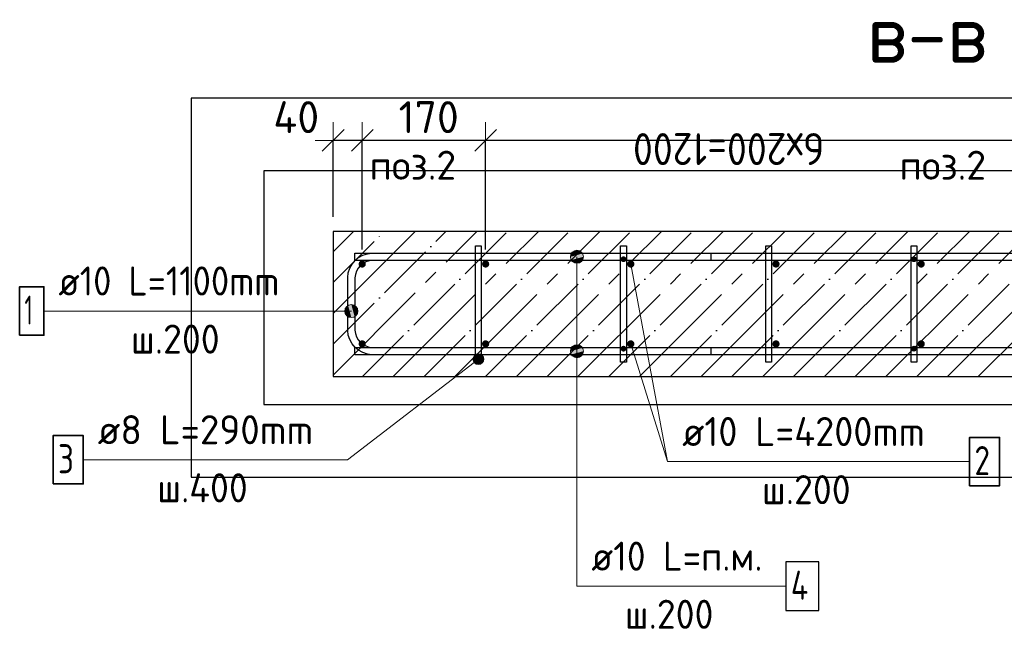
# Model space of a CAD drawing. Header units: millimetres. Extents: x -17997 to 37135, y 45383 to 72408.
# Tile 3 of 67: x -17712 to -16356, y 65572 to 66411. Entities that reach past the tile are written whole.
import ezdxf

# ---------------------------------------------------------------- set-up
doc = ezdxf.new("R2010")
doc.units = ezdxf.units.MM
doc.header["$PDMODE"] = 65
doc.linetypes.add('______11', pattern=[100, 80, -10, 0, -10])
doc.linetypes.add('______5', pattern=[220, 160, -20, 20, -20])
for name, color, linetype, lineweight in [('Standard', 7, 'Continuous', 25), ('Арм.стержн. Арматура края', 96, 'Continuous', 35), ('Арм.стержн. вертикальными 1', 22, 'Continuous', 35), ('Арм.стержн.горизонт. 1', 180, 'Continuous', 35), ('Размерная линия_ общее', 7, 'Continuous', 13)]:
    doc.layers.add(name, color=color, linetype=linetype, lineweight=lineweight)
doc.layers.add('Арм.стержн.Стяжки', color=7, linetype='Continuous', lineweight=35, true_color=0x501e0f)
doc.styles.add('ISOCPEUR', font='ISOCPEUR')
doc.dimstyles.new('DIMSTYLE_11', dxfattribs={"dimtxt": 44, "dimasz": 50, "dimexe": 0, "dimexo": 0, "dimgap": 22, "dimtad": 2, "dimdec": 0, "dimrnd": 5, "dimzin": 12, "dimdsep": 46, "dimtxsty": 'ISOCPEUR', "dimblk1": 'ALL_ML_STRICH', "dimblk2": 'ALL_ML_STRICH', "dimsah": 1, "dimcen": 0, "dimclrd": 7, "dimclre": 256, "dimclrt": 7, "dimadec": 0, "dimazin": 0, "dimtfac": 1, "dimtdec": 0, "dimtix": 1, "dimtmove": 2, "dimatfit": 3, "dimfxl": 0, "dimtvp": 1.2, "dimtzin": 0, "dimlwd": 0, "dimlwe": -3, "dimarcsym": 0})
doc.dimstyles.new('DIMSTYLE_3', dxfattribs={"dimtxt": 44, "dimasz": 50, "dimexe": 0, "dimexo": 0, "dimgap": 22, "dimtad": 2, "dimdec": 0, "dimrnd": 5, "dimzin": 12, "dimdsep": 46, "dimtxsty": 'ISOCPEUR', "dimblk1": 'ALL_ML_STRICH', "dimblk2": 'ALL_ML_STRICH', "dimsah": 1, "dimcen": 0, "dimclrd": 7, "dimclre": 256, "dimclrt": 7, "dimadec": 0, "dimazin": 0, "dimtfac": 1, "dimtdec": 0, "dimtix": 1, "dimtmove": 2, "dimatfit": 3, "dimfxl": 0, "dimtzin": 0, "dimlwd": 0, "dimlwe": -3, "dimarcsym": 0})

# ---------------------------------------------------------------- blocks, each defined once
blk = doc.blocks.new('ALL_ML_STRICH')
at = {"color": 0, "linetype": 'ByBlock', "lineweight": -2}
for p, q in [((-0.3, -0.3), (0.3, 0.3)), ((0, -0.5), (0, 0.5)), ((-1, 0), (0.5, 0))]:
    blk.add_line(p, q, dxfattribs=at)
blk = doc.blocks.new('*D139')
at = {"layer": 'DEFPOINTS', "color": 7, "linetype": 'Continuous', "lineweight": 13, "transparency": 33554687}
for p in [(-15870.1, 66245.1), (-17070.1, 66074.8), (-15870.1, 66074.8)]:
    blk.add_point(p, dxfattribs=at)
at = {"layer": 'Размерная линия_ общее', "color": 253, "linetype": 'Continuous', "lineweight": -2, "true_color": 0xa0a0a0, "transparency": 33554687}
for p, q in [((-17070.1, 66094.8), (-17070.1, 66245.1)), ((-15870.1, 66094.8), (-15870.1, 66245.1))]:
    blk.add_line(p, q, dxfattribs=at)
at = {"layer": 'Размерная линия_ общее', "color": 7, "linetype": 'Continuous', "lineweight": -2, "transparency": 33554687}
blk.add_line((-15870.1, 66245.1), (-17070.1, 66245.1), dxfattribs=at)
at = {"layer": 'Размерная линия_ общее', "color": 7, "linetype": 'Continuous', "lineweight": 13, "transparency": 33554687, "xscale": 50, "yscale": 50, "zscale": 50}
for p, rotation in [((-17070.1, 66245.1), 180), ((-15870.1, 66245.1), 360)]:
    blk.add_blockref('ALL_ML_STRICH', p, dxfattribs=dict(at, rotation=rotation))
at = {"layer": 'Размерная линия_ общее', "color": 7, "linetype": 'Continuous', "lineweight": 13, "transparency": 33554687, "insert": (-16604.1, 66211.1), "char_height": 44, "width": 2.2, "attachment_point": 1, "rotation": 180, "line_spacing_factor": 0.60241, "style": 'ISOCPEUR'}
blk.add_mtext('\\W0.91;6х200=1200', dxfattribs=at)
blk = doc.blocks.new('*D140')
at = {"layer": 'DEFPOINTS', "color": 7, "linetype": 'Continuous', "lineweight": 13, "transparency": 33554687}
for p in [(-17070.1, 66245.1), (-17240.1, 66074.8), (-17070.1, 66074.8)]:
    blk.add_point(p, dxfattribs=at)
at = {"layer": 'Размерная линия_ общее', "color": 253, "linetype": 'Continuous', "lineweight": -2, "true_color": 0xa0a0a0, "transparency": 33554687}
for p, q in [((-17240.1, 66094.8), (-17240.1, 66245.1)), ((-17070.1, 66094.8), (-17070.1, 66245.1))]:
    blk.add_line(p, q, dxfattribs=at)
at = {"layer": 'Размерная линия_ общее', "color": 7, "linetype": 'Continuous', "lineweight": -2, "transparency": 33554687}
blk.add_line((-17070.1, 66245.1), (-17240.1, 66245.1), dxfattribs=at)
at = {"layer": 'Размерная линия_ общее', "color": 7, "linetype": 'Continuous', "lineweight": 13, "transparency": 33554687, "xscale": 50, "yscale": 50, "zscale": 50}
for p, rotation in [((-17240.1, 66245.1), 180), ((-17070.1, 66245.1), 360)]:
    blk.add_blockref('ALL_ML_STRICH', p, dxfattribs=dict(at, rotation=rotation))
at = {"layer": 'Размерная линия_ общее', "color": 7, "linetype": 'Continuous', "lineweight": 13, "transparency": 33554687, "insert": (-17148.5, 66277.1), "char_height": 44, "width": 132, "attachment_point": 5, "style": 'ISOCPEUR'}
blk.add_mtext('\\A1;{170}', dxfattribs=at)
blk = doc.blocks.new('*D141')
at = {"layer": 'DEFPOINTS', "color": 7, "linetype": 'Continuous', "lineweight": 13, "transparency": 33554687}
for p in [(-17240.1, 66245.1), (-17280.1, 66119.8), (-17240.1, 66074.8)]:
    blk.add_point(p, dxfattribs=at)
at = {"layer": 'Размерная линия_ общее', "color": 253, "linetype": 'Continuous', "lineweight": -2, "true_color": 0xa0a0a0, "transparency": 33554687}
for p, q in [((-17280.1, 66139.8), (-17280.1, 66245.1)), ((-17240.1, 66094.8), (-17240.1, 66245.1))]:
    blk.add_line(p, q, dxfattribs=at)
at = {"layer": 'Размерная линия_ общее', "color": 7, "linetype": 'Continuous', "lineweight": -2, "transparency": 33554687}
blk.add_line((-17240.1, 66245.1), (-17280.1, 66245.1), dxfattribs=at)
at = {"layer": 'Размерная линия_ общее', "color": 7, "linetype": 'Continuous', "lineweight": 13, "transparency": 33554687, "xscale": 50, "yscale": 50, "zscale": 50}
for p, rotation in [((-17280.1, 66245.1), 180), ((-17240.1, 66245.1), 360)]:
    blk.add_blockref('ALL_ML_STRICH', p, dxfattribs=dict(at, rotation=rotation))
at = {"layer": 'Размерная линия_ общее', "color": 7, "linetype": 'Continuous', "lineweight": 13, "transparency": 33554687, "insert": (-17331, 66277.1), "char_height": 44, "width": 88, "attachment_point": 5, "style": 'ISOCPEUR'}
blk.add_mtext('\\A1;{40}', dxfattribs=at)

msp = doc.modelspace()

# ---------------------------------------------------------------- hatches: boundary and pattern name
at = {"layer": 'Арм.стержн. Арматура края', "linetype": 'Continuous', "lineweight": 13, "transparency": 33554687}
for points in [[(-17262.9, 66005.6), (-17262.9, 66014.6), (-17264.1, 66010.1)], [(-17262.9, 66005.6), (-17262.9, 66014.6), (-17264.1, 66010.1)], [(-17262.9, 66014.6), (-17259.6, 66002.4), (-17259.6, 66017.9)], [(-17262.9, 66014.6), (-17259.6, 66002.4), (-17259.6, 66017.9)], [(-17262.9, 66014.6), (-17262.9, 66005.6), (-17259.6, 66002.4)], [(-17262.9, 66014.6), (-17262.9, 66005.6), (-17259.6, 66002.4)], [(-17259.6, 66017.9), (-17255.1, 66001.1), (-17255.1, 66019.1)], [(-17259.6, 66017.9), (-17255.1, 66001.1), (-17255.1, 66019.1)], [(-17259.6, 66017.9), (-17259.6, 66002.4), (-17255.1, 66001.1)], [(-17259.6, 66017.9), (-17259.6, 66002.4), (-17255.1, 66001.1)], [(-17255.1, 66019.1), (-17255.1, 66001.1), (-17250.6, 66002.4)], [(-17255.1, 66019.1), (-17250.6, 66002.4), (-17250.6, 66017.9)], [(-17255.1, 66019.1), (-17255.1, 66001.1), (-17250.6, 66002.4)], [(-17255.1, 66019.1), (-17250.6, 66002.4), (-17250.6, 66017.9)], [(-17250.6, 66017.9), (-17250.6, 66002.4), (-17247.4, 66005.6)], [(-17250.6, 66017.9), (-17247.4, 66005.6), (-17247.4, 66014.6)], [(-17250.6, 66017.9), (-17250.6, 66002.4), (-17247.4, 66005.6)], [(-17250.6, 66017.9), (-17247.4, 66005.6), (-17247.4, 66014.6)], [(-17247.4, 66014.6), (-17247.4, 66005.6), (-17246.1, 66010.1)], [(-17247.4, 66014.6), (-17247.4, 66005.6), (-17246.1, 66010.1)]]:
    msp.add_hatch(color=7, dxfattribs=at).paths.add_polyline_path(points)
at = {"layer": 'Арм.стержн. вертикальными 1', "linetype": 'Continuous', "lineweight": 50, "transparency": 33554687}
for points in [[(-17235.1, 66074.8), (-17235.5, 66076.8), (-17236.6, 66078.4), (-17238.2, 66079.5), (-17240.1, 66079.8), (-17242, 66079.5), (-17243.7, 66078.4), (-17244.7, 66076.8), (-17245.1, 66074.8), (-17244.7, 66072.9), (-17243.7, 66071.3), (-17242, 66070.2), (-17240.1, 66069.9), (-17238.2, 66070.2), (-17236.6, 66071.3), (-17235.5, 66072.9)], [(-17065.1, 66074.8), (-17065.5, 66076.8), (-17066.6, 66078.4), (-17068.2, 66079.5), (-17070.1, 66079.8), (-17072, 66079.5), (-17073.7, 66078.4), (-17074.7, 66076.8), (-17075.1, 66074.8), (-17074.7, 66072.9), (-17073.7, 66071.3), (-17072, 66070.2), (-17070.1, 66069.9), (-17068.2, 66070.2), (-17066.6, 66071.3), (-17065.5, 66072.9)], [(-16865.1, 66074.8), (-16865.5, 66076.8), (-16866.6, 66078.4), (-16868.2, 66079.5), (-16870.1, 66079.8), (-16872, 66079.5), (-16873.7, 66078.4), (-16874.7, 66076.8), (-16875.1, 66074.8), (-16874.7, 66072.9), (-16873.7, 66071.3), (-16872, 66070.2), (-16870.1, 66069.9), (-16868.2, 66070.2), (-16866.6, 66071.3), (-16865.5, 66072.9)], [(-16665.1, 66074.8), (-16665.5, 66076.8), (-16666.6, 66078.4), (-16668.2, 66079.5), (-16670.1, 66079.8), (-16672, 66079.5), (-16673.7, 66078.4), (-16674.7, 66076.8), (-16675.1, 66074.8), (-16674.7, 66072.9), (-16673.7, 66071.3), (-16672, 66070.2), (-16670.1, 66069.9), (-16668.2, 66070.2), (-16666.6, 66071.3), (-16665.5, 66072.9)], [(-16465.1, 66074.8), (-16465.5, 66076.8), (-16466.6, 66078.4), (-16468.2, 66079.5), (-16470.1, 66079.8), (-16472, 66079.5), (-16473.7, 66078.4), (-16474.7, 66076.8), (-16475.1, 66074.8), (-16474.7, 66072.9), (-16473.7, 66071.3), (-16472, 66070.2), (-16470.1, 66069.9), (-16468.2, 66070.2), (-16466.6, 66071.3), (-16465.5, 66072.9)], [(-17235.1, 65964.8), (-17235.5, 65966.8), (-17236.6, 65968.4), (-17238.2, 65969.5), (-17240.1, 65969.8), (-17242, 65969.5), (-17243.7, 65968.4), (-17244.7, 65966.8), (-17245.1, 65964.8), (-17244.7, 65962.9), (-17243.7, 65961.3), (-17242, 65960.2), (-17240.1, 65959.8), (-17238.2, 65960.2), (-17236.6, 65961.3), (-17235.5, 65962.9)], [(-17065.1, 65964.8), (-17065.5, 65966.8), (-17066.6, 65968.4), (-17068.2, 65969.5), (-17070.1, 65969.8), (-17072, 65969.5), (-17073.7, 65968.4), (-17074.7, 65966.8), (-17075.1, 65964.8), (-17074.7, 65962.9), (-17073.7, 65961.3), (-17072, 65960.2), (-17070.1, 65959.8), (-17068.2, 65960.2), (-17066.6, 65961.3), (-17065.5, 65962.9)], [(-16865.1, 65964.8), (-16865.5, 65966.8), (-16866.6, 65968.4), (-16868.2, 65969.5), (-16870.1, 65969.8), (-16872, 65969.5), (-16873.7, 65968.4), (-16874.7, 65966.8), (-16875.1, 65964.8), (-16874.7, 65962.9), (-16873.7, 65961.3), (-16872, 65960.2), (-16870.1, 65959.8), (-16868.2, 65960.2), (-16866.6, 65961.3), (-16865.5, 65962.9)], [(-16665.1, 65964.8), (-16665.5, 65966.8), (-16666.6, 65968.4), (-16668.2, 65969.5), (-16670.1, 65969.8), (-16672, 65969.5), (-16673.7, 65968.4), (-16674.7, 65966.8), (-16675.1, 65964.8), (-16674.7, 65962.9), (-16673.7, 65961.3), (-16672, 65960.2), (-16670.1, 65959.8), (-16668.2, 65960.2), (-16666.6, 65961.3), (-16665.5, 65962.9)], [(-16465.1, 65964.8), (-16465.5, 65966.8), (-16466.6, 65968.4), (-16468.2, 65969.5), (-16470.1, 65969.8), (-16472, 65969.5), (-16473.7, 65968.4), (-16474.7, 65966.8), (-16475.1, 65964.8), (-16474.7, 65962.9), (-16473.7, 65961.3), (-16472, 65960.2), (-16470.1, 65959.8), (-16468.2, 65960.2), (-16466.6, 65961.3), (-16465.5, 65962.9)]]:
    msp.add_hatch(color=4, dxfattribs=at).paths.add_polyline_path(points)
at = {"layer": 'Арм.стержн.горизонт. 1', "linetype": 'Continuous', "lineweight": 13, "transparency": 33554687}
for points in [[(-16953.4, 66084.8), (-16935.4, 66084.8), (-16936.7, 66089.3)], [(-16953.4, 66084.8), (-16936.7, 66089.3), (-16952.1, 66089.3)], [(-16953.4, 66084.8), (-16935.4, 66084.8), (-16936.7, 66089.3)], [(-16953.4, 66084.8), (-16936.7, 66089.3), (-16952.1, 66089.3)], [(-16952.1, 66080.3), (-16935.4, 66084.8), (-16953.4, 66084.8)], [(-16952.1, 66080.3), (-16935.4, 66084.8), (-16953.4, 66084.8)], [(-16952.1, 66089.3), (-16936.7, 66089.3), (-16939.9, 66092.6)], [(-16952.1, 66089.3), (-16939.9, 66092.6), (-16948.9, 66092.6)], [(-16952.1, 66089.3), (-16936.7, 66089.3), (-16939.9, 66092.6)], [(-16952.1, 66089.3), (-16939.9, 66092.6), (-16948.9, 66092.6)], [(-16952.1, 66080.3), (-16936.7, 66080.3), (-16935.4, 66084.8)], [(-16952.1, 66080.3), (-16936.7, 66080.3), (-16935.4, 66084.8)], [(-16948.9, 66092.6), (-16939.9, 66092.6), (-16944.4, 66093.8)], [(-16948.9, 66092.6), (-16939.9, 66092.6), (-16944.4, 66093.8)], [(-16948.9, 66077.1), (-16936.7, 66080.3), (-16952.1, 66080.3)], [(-16948.9, 66077.1), (-16936.7, 66080.3), (-16952.1, 66080.3)], [(-16948.9, 66077.1), (-16939.9, 66077.1), (-16936.7, 66080.3)], [(-16948.9, 66077.1), (-16939.9, 66077.1), (-16936.7, 66080.3)], [(-16939.9, 66077.1), (-16948.9, 66077.1), (-16944.4, 66075.8)], [(-16939.9, 66077.1), (-16948.9, 66077.1), (-16944.4, 66075.8)], [(-16952.1, 65959.3), (-16936.7, 65959.3), (-16939.9, 65962.6)], [(-16952.1, 65959.3), (-16939.9, 65962.6), (-16948.9, 65962.6)], [(-16952.1, 65959.3), (-16936.7, 65959.3), (-16939.9, 65962.6)], [(-16952.1, 65959.3), (-16939.9, 65962.6), (-16948.9, 65962.6)], [(-16948.9, 65962.6), (-16939.9, 65962.6), (-16944.4, 65963.8)], [(-16948.9, 65962.6), (-16939.9, 65962.6), (-16944.4, 65963.8)], [(-16953.4, 65954.8), (-16935.4, 65954.8), (-16936.7, 65959.3)], [(-16953.4, 65954.8), (-16936.7, 65959.3), (-16952.1, 65959.3)], [(-16953.4, 65954.8), (-16935.4, 65954.8), (-16936.7, 65959.3)], [(-16953.4, 65954.8), (-16936.7, 65959.3), (-16952.1, 65959.3)], [(-16952.1, 65950.3), (-16935.4, 65954.8), (-16953.4, 65954.8)], [(-16952.1, 65950.3), (-16935.4, 65954.8), (-16953.4, 65954.8)], [(-16952.1, 65950.3), (-16936.7, 65950.3), (-16935.4, 65954.8)], [(-16952.1, 65950.3), (-16936.7, 65950.3), (-16935.4, 65954.8)], [(-16948.9, 65947.1), (-16936.7, 65950.3), (-16952.1, 65950.3)], [(-16948.9, 65947.1), (-16936.7, 65950.3), (-16952.1, 65950.3)], [(-16948.9, 65947.1), (-16939.9, 65947.1), (-16936.7, 65950.3)], [(-16948.9, 65947.1), (-16939.9, 65947.1), (-16936.7, 65950.3)], [(-16939.9, 65947.1), (-16948.9, 65947.1), (-16944.4, 65945.8)], [(-16939.9, 65947.1), (-16948.9, 65947.1), (-16944.4, 65945.8)]]:
    msp.add_hatch(color=7, dxfattribs=at).paths.add_polyline_path(points)
at = {"layer": 'Арм.стержн.Стяжки', "linetype": 'Continuous', "lineweight": 25, "transparency": 33554687}
for points in [[(-16876.1, 66081.4), (-16876.4, 66083), (-16877.3, 66084.3), (-16878.6, 66085.1), (-16880.1, 66085.4), (-16881.7, 66085.1), (-16883, 66084.3), (-16883.8, 66083), (-16884.1, 66081.4), (-16883.8, 66079.9), (-16883, 66078.6), (-16881.7, 66077.7), (-16880.1, 66077.4), (-16878.6, 66077.7), (-16877.3, 66078.6), (-16876.4, 66079.9)], [(-16476.1, 66081.4), (-16476.4, 66083), (-16477.3, 66084.3), (-16478.6, 66085.1), (-16480.1, 66085.4), (-16481.7, 66085.1), (-16483, 66084.3), (-16483.8, 66083), (-16484.1, 66081.4), (-16483.8, 66079.9), (-16483, 66078.6), (-16481.7, 66077.7), (-16480.1, 66077.4), (-16478.6, 66077.7), (-16477.3, 66078.6), (-16476.4, 66079.9)], [(-16876.1, 65958.3), (-16876.4, 65959.8), (-16877.3, 65961.1), (-16878.6, 65962), (-16880.1, 65962.3), (-16881.7, 65962), (-16883, 65961.1), (-16883.8, 65959.8), (-16884.1, 65958.3), (-16883.8, 65956.7), (-16883, 65955.4), (-16881.7, 65954.6), (-16880.1, 65954.3), (-16878.6, 65954.6), (-16877.3, 65955.4), (-16876.4, 65956.7)], [(-16476.1, 65958.3), (-16476.4, 65959.8), (-16477.3, 65961.1), (-16478.6, 65962), (-16480.1, 65962.3), (-16481.7, 65962), (-16483, 65961.1), (-16483.8, 65959.8), (-16484.1, 65958.3), (-16483.8, 65956.7), (-16483, 65955.4), (-16481.7, 65954.6), (-16480.1, 65954.3), (-16478.6, 65954.6), (-16477.3, 65955.4), (-16476.4, 65956.7)]]:
    msp.add_hatch(color=40, dxfattribs=at).paths.add_polyline_path(points)
at = {"layer": 'Арм.стержн.Стяжки', "linetype": 'Continuous', "lineweight": 13, "transparency": 33554687}
for points in [[(-17087.5, 65942.9), (-17079.2, 65936.5), (-17087, 65946.7)], [(-17087, 65946.7), (-17075.6, 65937.9), (-17084.7, 65949.8)], [(-17087, 65946.7), (-17079.2, 65936.5), (-17075.6, 65937.9)], [(-17084.7, 65949.8), (-17073.2, 65941), (-17081.1, 65951.3)], [(-17084.7, 65949.8), (-17075.6, 65937.9), (-17073.2, 65941)], [(-17081.1, 65951.3), (-17073.2, 65941), (-17072.7, 65944.8)], [(-17081.1, 65951.3), (-17072.7, 65944.8), (-17077.3, 65950.8)], [(-17077.3, 65950.8), (-17072.7, 65944.8), (-17074.2, 65948.4)], [(-17083, 65936.9), (-17087.5, 65942.9), (-17086.1, 65939.3)], [(-17087.5, 65942.9), (-17083, 65936.9), (-17079.2, 65936.5)]]:
    msp.add_hatch(color=7, dxfattribs=at).paths.add_polyline_path(points)

# ---------------------------------------------------------------- linework, layer by layer
at = {"color": 52, "linetype": 'Continuous', "lineweight": -3, "transparency": 33554687}
for p, q in [((-17375.7, 66203.1), (-17375.7, 65881.5)), ((-15688, 66203.1), (-17375.7, 66203.1)), ((-17375.7, 66203.1), (-17375.7, 65881.5)), ((-15688, 66203.1), (-17375.7, 66203.1)), ((-17375.7, 65881.5), (-15688, 65881.5)), ((-17375.7, 65881.5), (-15688, 65881.5))]:
    msp.add_line(p, q, dxfattribs=at)
at = {"layer": 'Standard', "color": 7, "linetype": '______11', "lineweight": -3, "transparency": 33554687}
for p, q in [((-17280.1, 66049.3), (-17209.6, 66119.8)), ((-17280.1, 65964.5), (-17124.7, 66119.8)), ((-17239.9, 65919.8), (-17039.9, 66119.8)), ((-17155, 65919.8), (-16955, 66119.8)), ((-17070.2, 65919.8), (-16870.2, 66119.8)), ((-16985.3, 65919.8), (-16785.3, 66119.8)), ((-16900.5, 65919.8), (-16700.5, 66119.8)), ((-16815.6, 65919.8), (-16615.6, 66119.8)), ((-16730.8, 65919.8), (-16530.8, 66119.8)), ((-16645.9, 65919.8), (-16445.9, 66119.8)), ((-16561.1, 65919.8), (-16361.1, 66119.8)), ((-16476.2, 65919.8), (-16276.2, 66119.8)), ((-16391.4, 65919.8), (-16191.4, 66119.8))]:
    msp.add_line(p, q, dxfattribs=at)
at = {"layer": 'Standard', "color": 7, "linetype": '______5', "lineweight": -3, "transparency": 33554687}
for p, q in [((-17280.1, 66091.7), (-17252, 66119.8)), ((-17280.1, 66006.9), (-17167.2, 66119.8)), ((-17280.1, 65922), (-17082.3, 66119.8)), ((-17197.5, 65919.8), (-16997.5, 66119.8)), ((-17112.6, 65919.8), (-16912.6, 66119.8)), ((-17027.8, 65919.8), (-16827.8, 66119.8)), ((-16942.9, 65919.8), (-16742.9, 66119.8)), ((-16858.1, 65919.8), (-16658.1, 66119.8)), ((-16773.2, 65919.8), (-16573.2, 66119.8)), ((-16688.3, 65919.8), (-16488.3, 66119.8)), ((-16603.5, 65919.8), (-16403.5, 66119.8)), ((-16518.6, 65919.8), (-16318.6, 66119.8)), ((-16433.8, 65919.8), (-16233.8, 66119.8))]:
    msp.add_line(p, q, dxfattribs=at)
at = {"layer": 'Standard', "color": 7, "linetype": 'Continuous', "lineweight": 25, "transparency": 33554687}
for p, q in [((-17280.1, 66119.8), (-17280.1, 65919.8)), ((-15830.1, 66119.8), (-17280.1, 66119.8)), ((-17280.1, 65919.8), (-15830.1, 65919.8))]:
    msp.add_line(p, q, dxfattribs=at)
at = {"layer": 'Standard', "color": 7, "linetype": 'Continuous', "lineweight": 13, "transparency": 33554687}
msp.add_line((-16870.1, 66074.8), (-16819.4, 65802.9), dxfattribs=at)
at = {"layer": 'Standard', "color": 7, "linetype": 'Continuous', "lineweight": 25, "transparency": 33554687}
msp.add_lwpolyline([(-17475.7, 65781.5), (-15588, 65781.5), (-15588, 66303.1), (-17475.7, 66303.1), (-17475.7, 65781.5)], dxfattribs=at)
at = {"layer": 'Арм.стержн. Арматура края', "color": 7, "linetype": 'Continuous', "lineweight": 13, "transparency": 33554687}
for p, q in [((-17255.1, 66019.1), (-17255.1, 66019.1)), ((-17255.1, 66019.1), (-17255.1, 66019.1)), ((-17678.6, 66010.1), (-17282.6, 66010.1)), ((-17282.6, 66010.1), (-17255.1, 66010.1)), ((-17282.6, 66010.1), (-17255.1, 66010.1)), ((-17264.1, 66010.1), (-17264.1, 66010.1)), ((-17264.1, 66010.1), (-17264.1, 66010.1)), ((-17255.1, 66001.1), (-17255.1, 66001.1)), ((-17255.1, 66001.1), (-17255.1, 66001.1)), ((-17246.1, 66010.1), (-17246.1, 66010.1)), ((-17246.1, 66010.1), (-17246.1, 66010.1))]:
    msp.add_line(p, q, dxfattribs=at)
at = {"layer": 'Арм.стержн. Арматура края', "color": 4, "linetype": 'Continuous', "lineweight": 25, "transparency": 33554687}
msp.add_lwpolyline([(-16760.1, 66079.8), (-17226.1, 66079.8), (-17230.6, 66079.2), (-17235.2, 66077.7), (-17239.4, 66075.4), (-17242.8, 66072.5), (-17245.6, 66069.1), (-17248, 66064.9), (-17249.5, 66060.3), (-17250.1, 66055.8), (-17250.1, 65983.9), (-17249.5, 65979.4), (-17248, 65974.8), (-17245.6, 65970.6), (-17242.8, 65967.2), (-17239.4, 65964.3), (-17235.2, 65962), (-17230.6, 65960.5), (-17226.1, 65959.8), (-16760.1, 65959.8), (-16760.1, 65949.8), (-17226.8, 65949.8), (-17232.9, 65950.7), (-17239.2, 65952.8), (-17245.1, 65956.1), (-17249.9, 65960.1), (-17253.9, 65964.9), (-17257.2, 65970.7), (-17259.3, 65977.1), (-17260.1, 65983.2), (-17260.1, 66056.5), (-17259.3, 66062.6), (-17257.2, 66069), (-17253.9, 66074.8), (-17249.9, 66079.6), (-17245.1, 66083.6), (-17239.2, 66086.9), (-17232.9, 66089), (-17226.8, 66089.8), (-16760.1, 66089.8), (-16760.1, 66079.8)], dxfattribs=at)
msp.add_lwpolyline([(-16760.1, 66079.8), (-17226.1, 66079.8), (-17230.6, 66079.2), (-17235.2, 66077.7), (-17239.4, 66075.4), (-17242.8, 66072.5), (-17245.6, 66069.1), (-17248, 66064.9), (-17249.5, 66060.3), (-17250.1, 66055.8), (-17250.1, 65983.9), (-17249.5, 65979.4), (-17248, 65974.8), (-17245.6, 65970.6), (-17242.8, 65967.2), (-17239.4, 65964.3), (-17235.2, 65962), (-17230.6, 65960.5), (-17226.1, 65959.8), (-16760.1, 65959.8), (-16760.1, 65949.8), (-17226.8, 65949.8), (-17232.9, 65950.7), (-17239.2, 65952.8), (-17245.1, 65956.1), (-17249.9, 65960.1), (-17253.9, 65964.9), (-17257.2, 65970.7), (-17259.3, 65977.1), (-17260.1, 65983.2), (-17260.1, 66056.5), (-17259.3, 66062.6), (-17257.2, 66069), (-17253.9, 66074.8), (-17249.9, 66079.6), (-17245.1, 66083.6), (-17239.2, 66086.9), (-17232.9, 66089), (-17226.8, 66089.8), (-16760.1, 66089.8), (-16760.1, 66079.8)], dxfattribs=at)
at = {"layer": 'Арм.стержн. Арматура края', "color": 7, "linetype": 'Continuous', "lineweight": 35, "transparency": 33554687}
msp.add_lwpolyline([(-17712, 65976.8), (-17678.6, 65976.8), (-17678.6, 66043.5), (-17712, 66043.5), (-17712, 65976.8)], dxfattribs=at)
at = {"layer": 'Арм.стержн. Арматура края', "color": 7, "linetype": 'Continuous', "lineweight": 13, "transparency": 33554687}
msp.add_circle((-17255.1, 66010.1), 9, dxfattribs=at)
msp.add_circle((-17255.1, 66010.1), 9, dxfattribs=at)
at = {"layer": 'Арм.стержн. вертикальными 1', "color": 7, "linetype": 'Continuous', "lineweight": 13, "transparency": 33554687}
for q in [(-16870.1, 65964.8), (-16403.4, 65802.9)]:
    msp.add_line((-16819.4, 65802.9), q, dxfattribs=at)
at = {"layer": 'Арм.стержн. вертикальными 1', "color": 7, "linetype": 'Continuous', "lineweight": 35, "transparency": 33554687}
msp.add_lwpolyline([(-16403.4, 65769.5), (-16362.1, 65769.5), (-16362.1, 65836.2), (-16403.4, 65836.2), (-16403.4, 65769.5)], dxfattribs=at)
at = {"layer": 'Арм.стержн.горизонт. 1', "color": 52, "linetype": 'Continuous', "lineweight": 25, "transparency": 33554687}
for p, q in [((-17280.1, 66119.8), (-17280.1, 66119.8)), ((-17280.1, 65919.8), (-17280.1, 65919.8))]:
    msp.add_line(p, q, dxfattribs=at)
at = {"layer": 'Арм.стержн.горизонт. 1', "color": 7, "linetype": 'Continuous', "lineweight": 13, "transparency": 33554687}
for p, q in [((-16953.4, 66084.8), (-16953.4, 66084.8)), ((-16953.4, 66084.8), (-16953.4, 66084.8)), ((-16944.4, 66093.8), (-16944.4, 66093.8)), ((-16944.4, 66093.8), (-16944.4, 66093.8)), ((-16944.4, 65631.3), (-16944.4, 66084.8)), ((-16944.4, 65631.3), (-16944.4, 66084.8)), ((-16935.4, 66084.8), (-16935.4, 66084.8)), ((-16935.4, 66084.8), (-16935.4, 66084.8)), ((-16944.4, 66075.8), (-16944.4, 66075.8)), ((-16944.4, 66075.8), (-16944.4, 66075.8)), ((-16944.4, 65963.8), (-16944.4, 65963.8)), ((-16944.4, 65963.8), (-16944.4, 65963.8)), ((-16953.4, 65954.8), (-16953.4, 65954.8)), ((-16953.4, 65954.8), (-16953.4, 65954.8)), ((-16944.4, 65631.3), (-16944.4, 65954.8)), ((-16944.4, 65631.3), (-16944.4, 65954.8)), ((-16935.4, 65954.8), (-16935.4, 65954.8)), ((-16935.4, 65954.8), (-16935.4, 65954.8)), ((-16944.4, 65945.8), (-16944.4, 65945.8)), ((-16944.4, 65945.8), (-16944.4, 65945.8)), ((-16944.4, 65631.3), (-16656.4, 65631.3))]:
    msp.add_line(p, q, dxfattribs=at)
at = {"layer": 'Арм.стержн.горизонт. 1', "color": 4, "linetype": 'Continuous', "lineweight": 25, "transparency": 33554687}
for points in [[(-17250.1, 66089.8), (-15860.1, 66089.8), (-15860.1, 66079.8), (-17250.1, 66079.8), (-17250.1, 66089.8)], [(-17250.1, 66089.8), (-15860.1, 66089.8), (-15860.1, 66079.8), (-17250.1, 66079.8), (-17250.1, 66089.8)], [(-17250.1, 65959.8), (-15860.1, 65959.8), (-15860.1, 65949.8), (-17250.1, 65949.8), (-17250.1, 65959.8)], [(-17250.1, 65959.8), (-15860.1, 65959.8), (-15860.1, 65949.8), (-17250.1, 65949.8), (-17250.1, 65959.8)]]:
    msp.add_lwpolyline(points, dxfattribs=at)
at = {"layer": 'Арм.стержн.горизонт. 1', "color": 7, "linetype": 'Continuous', "lineweight": 25, "transparency": 33554687}
msp.add_lwpolyline([(-16656.4, 65598), (-16611.1, 65598), (-16611.1, 65664.6), (-16656.4, 65664.6), (-16656.4, 65598)], dxfattribs=at)
at = {"layer": 'Арм.стержн.горизонт. 1', "color": 7, "linetype": 'Continuous', "lineweight": 13, "transparency": 33554687}
for centre in [(-16944.4, 66084.8), (-16944.4, 66084.8), (-16944.4, 65954.8), (-16944.4, 65954.8)]:
    msp.add_circle(centre, 9, dxfattribs=at)
at = {"layer": 'Арм.стержн.Стяжки', "color": 7, "linetype": 'Continuous', "lineweight": 13, "transparency": 33554687}
for p, q in [((-17084.7, 65949.8), (-17084.7, 65949.8)), ((-17074.2, 65948.4), (-17074.2, 65948.4)), ((-17260.5, 65805.3), (-17080.1, 65943.9)), ((-17086.1, 65939.3), (-17086.1, 65939.3)), ((-17075.6, 65937.9), (-17075.6, 65937.9)), ((-17624.5, 65805.3), (-17260.5, 65805.3))]:
    msp.add_line(p, q, dxfattribs=at)
at = {"layer": 'Арм.стержн.Стяжки', "color": 40, "linetype": 'Continuous', "lineweight": 25, "transparency": 33554687}
for points in [[(-17076.1, 66099.9), (-17076.1, 65939.9), (-17084.1, 65939.9), (-17084.1, 66099.9), (-17076.1, 66099.9)], [(-16876.1, 66099.9), (-16876.1, 65939.9), (-16884.1, 65939.9), (-16884.1, 66099.9), (-16876.1, 66099.9)], [(-16676.1, 66099.9), (-16676.1, 65939.9), (-16684.1, 65939.9), (-16684.1, 66099.9), (-16676.1, 66099.9)], [(-16476.1, 66099.9), (-16476.1, 65939.9), (-16484.1, 65939.9), (-16484.1, 66099.9), (-16476.1, 66099.9)]]:
    msp.add_lwpolyline(points, dxfattribs=at)
at = {"layer": 'Арм.стержн.Стяжки', "color": 7, "linetype": 'Continuous', "lineweight": 35, "transparency": 33554687}
msp.add_lwpolyline([(-17665.9, 65772), (-17624.5, 65772), (-17624.5, 65838.7), (-17665.9, 65838.7), (-17665.9, 65772)], dxfattribs=at)
at = {"layer": 'Арм.стержн.Стяжки', "color": 7, "linetype": 'Continuous', "lineweight": 13, "transparency": 33554687}
msp.add_circle((-17080.1, 65943.9), 7.5, dxfattribs=at)

# ---------------------------------------------------------------- texts
at = {"layer": 'Standard', "color": 7, "linetype": 'Continuous', "lineweight": 13, "transparency": 33554687, "style": 'ISOCPEUR'}
for s, insert, char_height, width, attachment_point in [('\\A1;{\\fISOCPEUR|i0|b0;\\H80.000000;\\W1.000000;\\C7;в-в}\\P', (-16545.1, 66392), 80, 204.522, 4), ('\\A1;{\\fISOCPEUR|i0|b0;\\H40.000000;\\W1.000000;\\C7;поз.2}\\P', (-17230.1, 66190.9), 40, 140.769, 7), ('\\A1;{\\fISOCPEUR|i0|b0;\\H40.000000;\\W1.000000;\\C7;поз.2}\\P', (-16500.1, 66190.9), 40, 140.769, 7)]:
    msp.add_mtext(s, dxfattribs=dict(at, insert=insert, char_height=char_height, width=width, attachment_point=attachment_point))
at = {"layer": 'Арм.стержн. Арматура края', "color": 7, "linetype": 'Continuous', "lineweight": 25, "transparency": 33554687, "char_height": 40, "attachment_point": 7, "style": 'ISOCPEUR'}
for s, insert, width in [('\\W0.92;ø10 L=1100mm ', (-17658.6, 66031.5), 374.226), ('\\W0.56;1', (-17705.3, 65991.5), 31.111), ('\\W0.95;ш.200 ', (-17558.6, 65951.5), 174.933)]:
    msp.add_mtext(s, dxfattribs=dict(at, insert=insert, width=width))
at = {"layer": 'Арм.стержн. вертикальными 1', "color": 7, "linetype": 'Continuous', "lineweight": 25, "transparency": 33554687, "char_height": 40, "attachment_point": 7, "style": 'ISOCPEUR'}
for s, insert, width in [('\\W0.96;ø10 L=4200mm ', (-16799.4, 65824.2), 395.02), ('\\W0.78;2', (-16396.7, 65784.2), 43.521), ('\\W0.95;ш.200 ', (-16689.4, 65744.2), 174.933)]:
    msp.add_mtext(s, dxfattribs=dict(at, insert=insert, width=width))
at = {"layer": 'Арм.стержн.горизонт. 1', "color": 7, "linetype": 'Continuous', "lineweight": 25, "transparency": 33554687, "char_height": 40, "attachment_point": 7, "style": 'ISOCPEUR'}
for s, insert, width in [('\\W0.94;ø10 L=п.м.', (-16924.4, 65652.6), 266.644), ('\\W0.80;4', (-16649.7, 65612.6), 47.978), ('\\W0.95;ш.200 ', (-16878.4, 65572.6), 174.933)]:
    msp.add_mtext(s, dxfattribs=dict(at, insert=insert, width=width))
at = {"layer": 'Арм.стержн.Стяжки', "color": 7, "linetype": 'Continuous', "lineweight": 25, "transparency": 33554687, "char_height": 40, "attachment_point": 7, "style": 'ISOCPEUR'}
for s, insert, width in [('\\W0.98;ø8 L=290mm ', (-17604.5, 65826.7), 343.369), ('\\W0.78;3', (-17659.2, 65786.7), 43.521), ('\\W0.95;ш.400 ', (-17522.5, 65746.7), 178.965)]:
    msp.add_mtext(s, dxfattribs=dict(at, insert=insert, width=width))

# ---------------------------------------------------------------- dimensions: what is measured, and where the dimension line sits
at = {"layer": 'Размерная линия_ общее', "color": 7, "linetype": 'Continuous', "lineweight": 13, "transparency": 33554687}
for base, p1, p2, dimstyle, picture, middle in [((-17280.1, 66245.1), (-17240.1, 66094.8), (-17280.1, 66139.8), 'DIMSTYLE_11', '*D141', (-17331, 66277.1)), ((-17240.1, 66245.1), (-17070.1, 66094.8), (-17240.1, 66094.8), 'DIMSTYLE_3', '*D140', (-17148.5, 66277.1))]:
    dim = msp.add_linear_dim(base=base, p1=p1, p2=p2, angle=180, dimstyle=dimstyle, override={"dimpost": '<>', "dimclrd": 7, "dimclre": 253, "dimclrt": 7, "dimlwd": 0, "dimlwe": 65533}, dxfattribs=at)
    dim.commit()
    dim.dimension.update_dxf_attribs({"geometry": picture, "text_midpoint": middle, "dimtype": 160})
dim = msp.add_linear_dim(base=(-17070.1, 66245.1), p1=(-15870.1, 66094.8), p2=(-17070.1, 66094.8), angle=180, text='\\W0.91;6х200=1200', dimstyle='DIMSTYLE_3', override={"dimpost": '<>', "dimclrd": 7, "dimclre": 253, "dimclrt": 7, "dimlwd": 0, "dimlwe": 65533}, dxfattribs=at)
dim.commit()
dim.dimension.update_dxf_attribs({"geometry": '*D139', "text_midpoint": (-16470.1, 66267.1), "dimtype": 160})

doc.saveas('drawing.dxf')
